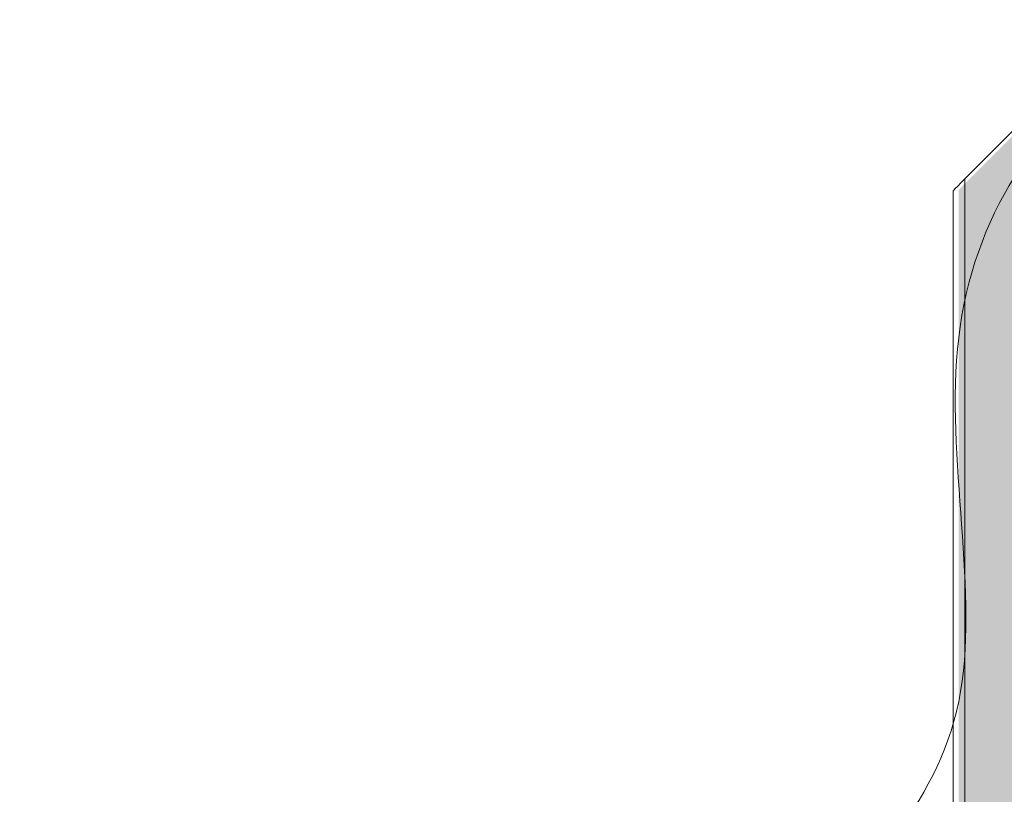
# Model space of a CAD drawing. Header units: inches. Extents: x -548 to 133, y -379 to 381.
# Tile 3 of 7: x -548 to -389, y 40 to 165. Entities that reach past the tile are written whole.
import ezdxf

# ---------------------------------------------------------------- set-up
doc = ezdxf.new("R2010")
doc.units = ezdxf.units.IN
doc.header["$LTSCALE"] = 48
doc.header["$MEASUREMENT"] = 0
doc.layers.add('None', color=7, linetype='Continuous', lineweight=5)

# ---------------------------------------------------------------- blocks, each defined once
blk = doc.blocks.new('Group')
at = {"layer": 'None', "linetype": 'Continuous', "lineweight": 0, "true_color": 0x404040, "transparency": 33554687}
h = blk.add_hatch(color=250, dxfattribs=at)
h.paths.add_polyline_path([(133.4671286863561, -105.4551965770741), (133.4671286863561, 74.07214717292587), (22.05377826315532, 74.07214717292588), (20.23061109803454, 74.03277377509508), (18.5924440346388, 73.71298325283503), (17.13927707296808, 73.11277560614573), (15.87111021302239, 72.23215083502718), (14.78794345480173, 71.07110893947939), (13.88977679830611, 69.62964991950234), (13.17661024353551, 67.90777377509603), (12.64844379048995, 65.9054805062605), (12.44438864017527, 66.30680575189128), (11.95334745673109, 67.26978035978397), (11.1753202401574, 68.79440432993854), (10.11030699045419, 70.88067766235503), (8.758307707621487, 73.52860035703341), (7.119322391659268, 76.73817241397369), (5.193351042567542, 80.50939383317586), (2.980393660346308, 84.84226461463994), (0.553611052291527, 89.57935705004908), (-2.013835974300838, 94.56324343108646), (-4.721947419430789, 99.7939237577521), (-7.570723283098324, 105.271398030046), (-10.56016356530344, 110.9956662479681), (-13.69026826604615, 116.9667284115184), (-16.96103738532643, 123.184584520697), (-20.37247092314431, 129.6492345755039), (-23.88798847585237, 136.2819647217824), (-27.47100963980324, 143.0040611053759), (-31.1215344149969, 149.8155237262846), (-34.83956280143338, 156.7163525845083), (-38.62509479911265, 163.7065476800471), (-42.47813040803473, 170.7861090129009), (-46.39866962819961, 177.9550365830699), (-50.38671245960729, 185.2133303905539), (-54.36909809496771, 192.4035627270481), (-58.27266572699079, 199.3683058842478), (-62.09741535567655, 206.107559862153), (-65.84334698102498, 212.6213246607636), (-69.5104606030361, 218.9096002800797), (-73.09875622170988, 224.9723867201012), (-76.60823383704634, 230.8096839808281), (-80.03889344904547, 236.4214920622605), (-82.05572955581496, 239.6891710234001), (-84.08336495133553, 242.9692090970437), (-86.12179963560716, 246.2616062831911), (-88.17103360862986, 249.5663625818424), (-90.23106687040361, 252.8834779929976), (-92.30189942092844, 256.2129525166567), (-94.38353126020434, 259.5547861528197), (-96.47596238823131, 262.9089789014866), (-98.5717519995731, 266.25517071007), (-100.6634592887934, 269.5730015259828), (-102.7510842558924, 272.8624713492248), (-104.8346269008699, 276.123580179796), (-106.914087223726, 279.3563280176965), (-108.9894652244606, 282.5607148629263), (-111.0607609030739, 285.7367407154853), (-113.1279742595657, 288.8844055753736), (-115.1873848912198, 291.9935294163), (-117.2352723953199, 295.0539322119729), (-119.2716367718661, 298.0656139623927), (-121.2964780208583, 301.028574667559), (-123.3097961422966, 303.9428143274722), (-125.311591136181, 306.808332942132), (-127.3018630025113, 309.6251305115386), (-129.2806117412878, 312.3932070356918), (-131.240396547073, 315.0922024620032), (-133.17377661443, 317.701756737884), (-135.0807519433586, 320.2218698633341), (-136.961322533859, 322.6525418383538), (-138.815488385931, 324.9937726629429), (-140.6432494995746, 327.2455623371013), (-142.44460587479, 329.4079108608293), (-144.219557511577, 331.4808182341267), (-144.8274735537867, 332.1845256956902), (-145.5145982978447, 332.9872717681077), (-146.280931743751, 333.8890564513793), (-147.1264738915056, 334.889879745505), (-148.0512247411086, 335.9897416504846), (-149.0551842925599, 337.1886421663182), (-150.1383525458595, 338.4865812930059), (-151.3007295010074, 339.8835590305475), (-152.5271934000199, 341.3440279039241), (-153.8026224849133, 342.8324404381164), (-155.1270167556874, 344.3487966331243), (-156.5003762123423, 345.893096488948), (-157.922700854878, 347.4653400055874), (-159.3939906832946, 349.0655271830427), (-160.914245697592, 350.6936580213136), (-162.4834658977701, 352.3497325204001), (-164.0940904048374, 354.0159769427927), (-165.7385583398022, 355.6746175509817), (-167.4168697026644, 357.3256543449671), (-169.129024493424, 358.9690873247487), (-170.8750227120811, 360.6049164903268), (-172.6548643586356, 362.2331418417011), (-174.4685494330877, 363.8537633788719), (-176.3160779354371, 365.4667811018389), (-178.1823281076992, 367.0366475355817), (-180.052178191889, 368.5278152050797), (-181.9256281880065, 369.9402841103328), (-183.8026780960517, 371.2740542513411), (-185.6833279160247, 372.5291256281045), (-187.5675776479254, 373.7054982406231), (-189.4554272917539, 374.8031720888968), (-191.3468768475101, 375.8221471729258), (-193.2123717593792, 376.7514875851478), (-195.0224795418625, 377.5801353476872), (-196.7772001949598, 378.3080904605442), (-198.4765337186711, 378.9353529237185), (-200.1204801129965, 379.4619227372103), (-201.7090393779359, 379.8877999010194), (-203.2422115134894, 380.2129844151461), (-204.7199965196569, 380.4374762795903), (-206.1455031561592, 380.5851556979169), (-207.5218401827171, 380.679902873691), (-208.8490075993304, 380.7217178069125), (-210.1270054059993, 380.7106004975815), (-211.3558336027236, 380.6465509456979), (-212.5354921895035, 380.5295691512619), (-213.6659811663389, 380.3596551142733), (-214.7473005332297, 380.1368088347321), (-215.781004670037, 379.8729704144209), (-216.7686479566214, 379.5800799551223), (-217.710230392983, 379.2581374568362), (-218.6057519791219, 378.9071429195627), (-219.4552127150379, 378.5270963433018), (-220.258612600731, 378.1179977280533), (-221.0159516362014, 377.6798470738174), (-221.7272298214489, 377.212644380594), (-222.395555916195, 376.7402698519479), (-223.0240386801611, 376.2866036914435), (-223.6126781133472, 375.8516458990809), (-224.1614742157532, 375.4353964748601), (-224.6704269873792, 375.037855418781), (-225.1395364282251, 374.6590227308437), (-225.568802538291, 374.2988984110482), (-225.9582253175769, 373.9574824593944), (-226.3413406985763, 373.5985303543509), (-226.7515625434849, 373.1857975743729), (-227.1888908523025, 372.7192841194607), (-227.6533256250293, 372.198989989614), (-228.1448668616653, 371.624915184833), (-228.6635145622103, 370.9970597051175), (-229.2092687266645, 370.3154235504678), (-229.7821293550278, 369.5800067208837), (-230.370434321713, 368.7871230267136), (-230.9625215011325, 367.9330862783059), (-231.5583908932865, 367.0178964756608), (-232.1580424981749, 366.0415536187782), (-232.7614763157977, 365.0040577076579), (-233.3686923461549, 363.9054087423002), (-233.9796905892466, 362.745606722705), (-234.5944710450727, 361.5246516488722), (-235.2072026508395, 360.2407004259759), (-235.8120543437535, 358.89190995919), (-236.4090261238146, 357.4782802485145), (-236.9981179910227, 355.9998112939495), (-237.5793299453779, 354.4565030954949), (-238.1526619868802, 352.8483556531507), (-238.7181141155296, 351.175368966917), (-239.2756863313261, 349.4375430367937), (-239.8137165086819, 347.6311916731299), (-240.3205425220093, 345.7526286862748), (-240.7961643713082, 343.8018540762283), (-241.2405820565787, 341.7788678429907), (-241.6537955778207, 339.6836699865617), (-242.0358049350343, 337.5162605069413), (-242.3866101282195, 335.2766394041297), (-242.7062111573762, 332.9648066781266), (-242.7813168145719, 332.3839947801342), (-242.8662567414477, 331.7259325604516), (-242.9610309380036, 330.9906200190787), (-243.0656394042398, 330.1780571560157), (-243.180082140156, 329.2882439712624), (-243.3043591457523, 328.3211804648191), (-243.4384704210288, 327.2768666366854), (-243.5824159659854, 326.1553024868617), (-243.7308878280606, 324.9647998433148), (-243.8785780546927, 323.713670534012), (-244.0254866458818, 322.4019145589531), (-244.1716136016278, 321.0295319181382), (-244.3169589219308, 319.5965226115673), (-244.4615226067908, 318.1028866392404), (-244.6053046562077, 316.5486240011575), (-244.7483050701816, 314.9337346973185), (-244.8878698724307, 313.2623746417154), (-245.0213450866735, 311.5386997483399), (-245.1487307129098, 309.762710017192), (-245.2700267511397, 307.9344054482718), (-245.3852332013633, 306.0537860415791), (-245.4943500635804, 304.120851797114), (-245.5973773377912, 302.1356027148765), (-245.6943150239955, 300.0980387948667), (-245.7798551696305, 298.0164718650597), (-245.8486898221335, 295.8992137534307), (-245.9008189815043, 293.7462644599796), (-245.9362426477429, 291.5576239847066), (-245.9549608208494, 289.3332923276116), (-245.9569735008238, 287.0732694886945), (-245.9422806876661, 284.7775554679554), (-245.9108823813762, 282.4461502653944), (-245.9968809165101, 275.2374914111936), (-248.8315570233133, 275.2374914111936), (-249.0946376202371, 275.2175955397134), (-249.3358854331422, 275.1579079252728), (-249.5553004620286, 275.0584285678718), (-249.7528827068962, 274.9191574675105), (-249.9286321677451, 274.7400946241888), (-250.0825488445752, 274.5212400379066), (-250.2146327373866, 274.2625937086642), (-250.3248838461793, 273.9641556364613), (-253.6868833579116, 252.9028153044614), (-255.9415627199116, 252.0508255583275), (-259.453545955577, 225.6988154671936), (-259.5088844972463, 210.5321488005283), (-258.4695575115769, 192.6441483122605), (-258.4695575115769, 164.9888138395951), (-262.9075457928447, 164.9694860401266), (-262.9075457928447, 160.6234777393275), (-265.2695453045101, 160.6234777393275), (-265.2695453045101, 156.3714839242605), (-323.6615537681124, 156.2768183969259), (-323.6635475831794, 159.1114945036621), (-369.3828672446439, 159.1114945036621), (-369.3828672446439, 156.2768183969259), (-377.7102191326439, 156.2768183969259), (-396.60820904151, 137.3788284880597), (-396.60820904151, 20.21348424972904), (-425.8995501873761, 20.21348424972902), (-425.8995501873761, 17.37881831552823), (-429.6788877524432, 17.37881831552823), (-429.6788877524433, 37.22147985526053), (-437.2382139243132, 37.22147985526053), (-437.2382139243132, 17.37881831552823), (-446.6869037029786, 17.37881831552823), (-446.6869037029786, 30.53481400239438), (-461.8049050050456, 30.53481400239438), (-466.5755348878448, 28.439487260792), (-471.7135557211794, 0.9381444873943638), (-491.2288958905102, 0.9381444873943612), (-491.2288958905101, -1.896521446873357), (-497.7835427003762, -1.896521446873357), (-497.7835427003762, -4.353186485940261), (-529.8368874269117, -4.353186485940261), (-529.8368874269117, -27.02985274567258), (-497.8995501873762, -27.02985274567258), (-497.8995501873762, -29.48718917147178), (-491.28553651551, -29.48718917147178), (-491.28553651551, -32.41652063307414), (-471.703545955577, -32.41652063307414), (-466.5755348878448, -59.91252283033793), (-461.8049050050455, -61.99118697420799), (-446.6869037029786, -61.99118697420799), (-446.7033793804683, -58.89071786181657), (-446.7151477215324, -56.20364463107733), (-446.7222087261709, -53.92996728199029), (-446.7245623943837, -52.06968581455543), (-446.7222087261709, -50.62280022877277), (-446.7151477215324, -49.58931052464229), (-446.7033793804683, -48.969216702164), (-446.6869037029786, -48.76251876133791), (-437.2382139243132, -48.76251876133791), (-437.2382139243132, -68.60519047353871), (-429.6788877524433, -68.60519047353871), (-429.6788877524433, -48.76251876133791), (-425.8995501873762, -48.76251876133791), (-425.8995501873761, -51.5971846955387), (-396.660210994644, -51.5971846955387), (-396.6639087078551, -51.87279943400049), (-396.6836688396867, -52.13064340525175), (-396.7194913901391, -52.37071660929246), (-396.771376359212, -52.59301904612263), (-396.8393237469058, -52.79755071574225), (-396.9233335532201, -52.98431161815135), (-397.0234057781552, -53.15330175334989), (-397.139540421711, -53.3045211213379), (-397.2009444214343, -53.37378687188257), (-397.292154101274, -53.47508349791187), (-397.4131694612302, -53.60841099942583), (-397.563990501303, -53.77376937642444), (-397.744617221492, -53.97115862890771), (-397.9550496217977, -54.20057875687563), (-398.1952877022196, -54.46202976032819), (-398.4653314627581, -54.75551163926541), (-398.7626203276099, -55.07271907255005), (-399.084593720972, -55.40534673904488), (-399.4312516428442, -55.75339463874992), (-399.8025940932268, -56.11686277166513), (-400.1986210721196, -56.49575113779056), (-400.6193325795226, -56.89005973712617), (-401.0647286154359, -57.29978856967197), (-401.5348091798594, -57.72493763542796), (-402.0282939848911, -58.16135427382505), (-402.5439027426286, -58.60488582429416), (-403.081635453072, -59.05553228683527), (-403.6414921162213, -59.51329366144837), (-404.2234727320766, -59.97816994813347), (-404.8275773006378, -60.45016114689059), (-405.4538058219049, -60.9292672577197), (-406.1021582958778, -61.41548828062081), (-406.7700741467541, -61.90051889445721), (-407.4549927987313, -62.3760537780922), (-408.1569142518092, -62.84209293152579), (-408.875838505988, -63.29863635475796), (-409.6117655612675, -63.74568404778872), (-410.3646954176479, -64.18323601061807), (-411.134628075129, -64.61129224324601), (-411.9215635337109, -65.02985274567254), (-412.2380172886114, -65.20405236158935), (-412.5408789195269, -65.39015104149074), (-412.8301484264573, -65.5881487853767), (-413.1058258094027, -65.79804559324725), (-413.367911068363, -66.01984146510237), (-413.6164042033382, -66.25353640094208), (-413.8513052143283, -66.49913040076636), (-414.0726141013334, -66.75662346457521), (-414.2817716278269, -67.02148565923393), (-414.4802185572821, -67.28918705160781), (-414.667954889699, -67.55972764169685), (-414.8449806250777, -67.83310742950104), (-415.0112957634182, -68.10932641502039), (-415.1669003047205, -68.38838459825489), (-415.3117942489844, -68.67028197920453), (-415.4459775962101, -68.95501855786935), (-415.5701707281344, -69.24032936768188), (-415.6850940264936, -69.52394944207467), (-415.7907474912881, -69.80587878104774), (-415.8871311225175, -70.08611738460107), (-415.9742449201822, -70.36466525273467), (-416.0520888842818, -70.64152238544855), (-416.1206630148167, -70.9166887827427), (-416.1799673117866, -71.19016444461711), (-416.231442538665, -71.45741943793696), (-416.2765294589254, -71.71392382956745), (-416.3152280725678, -71.95967761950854), (-416.3475383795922, -72.19468080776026), (-416.3734603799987, -72.41893339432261), (-416.3929940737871, -72.63243537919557), (-416.4061394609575, -72.83518676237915), (-416.41289654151, -73.02718754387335), (-416.4217720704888, -73.71834281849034), (-416.4293963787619, -74.79647783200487), (-416.435769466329, -76.26159258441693), (-416.4408913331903, -78.11368707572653), (-416.4447619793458, -80.35276130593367), (-416.4473814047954, -82.97881527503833), (-416.4487496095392, -85.99184898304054), (-416.4488665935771, -89.39186242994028), (-390.6955706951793, -89.39186242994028), (-390.6955706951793, -137.0145227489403), (-380.1788877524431, -147.5971846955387), (-384.3248838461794, -147.5971846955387), (-384.3248838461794, -154.2111983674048), (-383.3142230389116, -154.2111983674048), (-383.3142230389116, -161.8871830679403), (-383.2699038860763, -162.3329015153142), (-383.2032712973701, -162.7663906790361), (-383.1143252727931, -163.1876505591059), (-383.0030658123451, -163.5966811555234), (-382.8694929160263, -163.9934824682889), (-382.7136065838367, -164.3780544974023), (-382.5354068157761, -164.7503972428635), (-382.3348936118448, -165.1105107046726), (-382.4498272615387, -165.3377646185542), (-382.6163038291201, -165.6505179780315), (-382.834323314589, -166.0487707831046), (-383.1038857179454, -166.5325230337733), (-383.4249910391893, -167.1017747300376), (-383.7976392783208, -167.7565258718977), (-384.2218304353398, -168.4967764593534), (-384.6975645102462, -169.3225264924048), (-380.1942279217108, -171.9225224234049), (-382.5135638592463, -175.4938521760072), (-384.2389056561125, -174.5745203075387), (-389.4015440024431, -183.5171879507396), (-388.1822243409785, -184.2211877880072), (-479.1095518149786, -324.2165084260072), (-479.482991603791, -324.7243965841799), (-479.8066394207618, -325.3103881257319), (-480.0804952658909, -325.9744830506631), (-480.3045591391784, -326.7166813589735), (-480.4788310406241, -327.5369830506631), (-480.6033109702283, -328.4353881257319), (-480.6779989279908, -329.4118965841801), (-480.7028949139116, -330.4665084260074), (-480.7028949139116, -347.1831832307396), (-496.2615700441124, -373.8951786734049), (-494.6588682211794, -374.8985152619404), (-496.2615700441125, -377.6745162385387), (-494.6248919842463, -378.6198694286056), (-480.7028949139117, -354.5058557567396), (-480.6822243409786, -361.1711796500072), (-480.6691857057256, -362.3561625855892), (-480.5270628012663, -363.4817697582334), (-480.2558556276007, -364.5480011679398), (-479.855564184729, -365.5548568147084), (-479.326188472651, -366.5023366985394), (-478.6677284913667, -367.3904408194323), (-477.8801842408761, -368.2191691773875), (-476.9635557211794, -368.9885217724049), (-475.9682675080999, -369.6758774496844), (-474.9453952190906, -370.2589405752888), (-473.8949388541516, -370.7377111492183), (-472.8168984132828, -371.1121891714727), (-471.7112738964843, -371.382374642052), (-470.578065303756, -371.5482675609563), (-469.417272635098, -371.6098679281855), (-468.22889589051, -371.5671757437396), (-12.0415586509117, -371.5671757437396), (-10.93793367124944, -371.5859370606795), (-9.85405865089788, -371.4868865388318), (-8.78993358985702, -371.2700241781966), (-7.74555848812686, -370.9353499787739), (-6.7209333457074, -370.4828639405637), (-5.716058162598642, -369.9125660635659), (-4.730932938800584, -369.2244563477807), (-3.765557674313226, -368.418534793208), (-2.881640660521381, -367.5085482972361), (-2.140890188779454, -366.5079385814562), (-1.543306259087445, -365.4167056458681), (-1.088888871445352, -364.234849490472), (-0.7776380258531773, -362.9623701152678), (-0.6095537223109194, -361.5992675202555), (-0.5846359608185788, -360.145541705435), (-0.7028847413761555, -358.6011926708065), (-0.7028847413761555, -354.5058557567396), (13.21978371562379, -378.6198694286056), (14.85578021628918, -377.6745162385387), (13.25310891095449, -374.8985152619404), (14.88711159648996, -373.9478316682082), (-0.7028847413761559, -347.063839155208), (-0.7028847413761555, -329.2418583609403), (-0.7048230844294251, -328.640000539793), (-0.7556362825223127, -328.0424348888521), (-0.8553243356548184, -327.4491614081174), (-1.003887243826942, -326.8601800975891), (-1.201325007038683, -326.2754909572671), (-1.447637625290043, -325.6950939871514), (-1.74282509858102, -325.1189891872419), (-2.086887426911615, -324.5471765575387), (-3.833335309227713, -321.8562716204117), (-8.335679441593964, -314.9225542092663), (-15.59391982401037, -303.7460243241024), (-25.60805645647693, -288.3266819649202), (-38.37808933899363, -268.6645271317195), (-53.9040184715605, -244.7595598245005), (-72.1858438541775, -216.6117800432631), (-93.22356548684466, -184.2211877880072), (-92.003554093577, -183.5171879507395), (-97.20022971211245, -174.6438562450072), (-98.89155458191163, -175.4938521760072), (-101.2115619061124, -171.9225224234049), (-96.70822531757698, -169.3225264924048), (-99.10422141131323, -165.0445113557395), (-98.86672312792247, -164.7185661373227), (-98.66089128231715, -164.357724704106), (-98.48672587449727, -163.9619870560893), (-98.3442269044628, -163.5313531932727), (-98.23339437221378, -163.0658231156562), (-98.1542282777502, -162.5653968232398), (-98.10672862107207, -162.0300743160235), (-98.09089540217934, -161.4598555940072), (-98.09089540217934, -154.2111983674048), (-97.080885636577, -154.2111983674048), (-97.080885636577, -147.679846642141), (-101.1842181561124, -147.6798466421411), (-90.71021913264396, -137.0145227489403), (-90.71021913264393, -89.39186242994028), (-64.95689271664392, -89.39186242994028), (-64.97222271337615, -72.92584883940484), (-64.97825486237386, -71.81229769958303), (-65.14334939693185, -70.73430907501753), (-65.4675063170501, -69.69188296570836), (-65.95072562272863, -68.6850193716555), (-66.59300731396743, -67.71371829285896), (-67.39435139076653, -66.77797972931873), (-68.35475785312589, -65.87780368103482), (-69.47422670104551, -65.01319014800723), (-69.91905068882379, -64.70202684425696), (-70.3542745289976, -64.40366304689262), (-70.77989822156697, -64.11809875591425), (-71.19592176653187, -63.84533397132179), (-71.60234516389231, -63.58536869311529), (-71.99916841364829, -63.33820292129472), (-72.38639151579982, -63.10383665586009), (-72.7640144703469, -62.8822698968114), (-73.13837578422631, -62.66382035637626), (-73.51581396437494, -62.43880574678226), (-73.89632901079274, -62.2072260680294), (-74.27992092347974, -61.9690813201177), (-74.66658970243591, -61.72437150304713), (-75.0563353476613, -61.47309661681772), (-75.44915785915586, -61.21525666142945), (-75.84505723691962, -60.95085163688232), (-76.24720273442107, -60.67504039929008), (-76.65876360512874, -60.38298180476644), (-77.07973984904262, -60.07467585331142), (-77.51013146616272, -59.75012254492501), (-77.94993845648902, -59.4093218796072), (-78.39916082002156, -59.052273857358), (-78.8577985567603, -58.67897847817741), (-79.32585166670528, -58.28943574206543), (-79.80965865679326, -57.87396336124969), (-80.31555803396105, -57.42287904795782), (-80.84354979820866, -56.93618280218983), (-81.39363394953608, -56.41387462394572), (-81.96581048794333, -55.85595451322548), (-82.56007941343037, -55.26242247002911), (-83.17644072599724, -54.63327849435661), (-83.81489442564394, -53.96852258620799), (-83.84581311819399, -53.92864908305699), (-83.87819398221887, -53.88665384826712), (-83.91203701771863, -53.84253688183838), (-83.94734222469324, -53.79629818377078), (-83.98410960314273, -53.74793775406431), (-84.02233915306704, -53.69745559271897), (-84.06203087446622, -53.64485169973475), (-84.10318476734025, -53.59012607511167), (-84.14484252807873, -53.53322272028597), (-84.18604585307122, -53.47408563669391), (-84.22679474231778, -53.4127148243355), (-84.26708919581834, -53.34911028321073), (-84.30692921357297, -53.2832720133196), (-84.34631479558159, -53.21520001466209), (-84.38524594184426, -53.14489428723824), (-84.42372265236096, -53.07235483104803), (-84.4612657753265, -52.99755364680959), (-84.49739615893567, -52.92046273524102), (-84.53211380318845, -52.84108209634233), (-84.56541870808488, -52.75941173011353), (-84.5973108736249, -52.67545163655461), (-84.62779029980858, -52.58920181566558), (-84.65685698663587, -52.50066226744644), (-84.68451093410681, -52.40983299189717), (-84.70979383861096, -52.31665799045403), (-84.73174739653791, -52.22108126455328), (-84.75037160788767, -52.12310281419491), (-84.76566647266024, -52.02272263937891), (-84.77763199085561, -51.91994074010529), (-84.78626816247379, -51.81475711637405), (-84.79157498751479, -51.70717176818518), (-84.79355246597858, -51.5971846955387), (-47.94689312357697, -51.5971846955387), (-47.94689312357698, -48.76251876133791), (-34.71822491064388, -48.76251876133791), (-34.71822491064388, -44.03851973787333), (-23.79688905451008, -44.03851973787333), (-23.79688905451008, -37.4238550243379), (12.52244688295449, -37.4238550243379), (12.52244688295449, -96.00585575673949), (12.56933141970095, -97.01705189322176), (12.70165373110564, -97.97797794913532), (12.91941381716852, -98.88863392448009), (13.22261167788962, -99.74901981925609), (13.61124731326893, -100.5591356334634), (14.08532072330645, -101.3189813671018), (14.64483190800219, -102.0285570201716), (15.28978086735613, -102.6878625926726), (15.54648121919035, -102.9193659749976), (15.80095727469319, -103.1383779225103), (16.05320903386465, -103.3448984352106), (16.30323649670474, -103.5389275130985), (16.55103966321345, -103.7204651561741), (16.79661853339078, -103.8895113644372), (17.03997310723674, -104.0460661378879), (17.28110338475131, -104.1901294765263), (17.52016237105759, -104.3237260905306), (17.75730307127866, -104.4488806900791), (17.99252548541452, -104.5655932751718), (18.22582961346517, -104.6738638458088), (18.4572154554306, -104.77369240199), (18.68668301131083, -104.8650789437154), (18.91423228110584, -104.948023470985), (19.13986326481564, -105.0225259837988), (19.36365246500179, -105.0895988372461), (19.58567638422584, -105.1502543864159), (19.80593502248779, -105.2044926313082), (20.02442837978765, -105.2523135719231), (20.24115645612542, -105.2937172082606), (20.45611925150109, -105.3287035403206), (20.66931676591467, -105.3572725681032), (20.88074899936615, -105.3794242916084), (21.09056895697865, -105.3971834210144), (21.2989296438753, -105.4125746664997), (21.50583106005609, -105.4255980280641), (21.71127320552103, -105.4362535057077), (21.91525608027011, -105.4445410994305), (22.11777968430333, -105.4504608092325), (22.31884401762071, -105.4540126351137), (22.51844908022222, -105.4551965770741)])
h.paths.add_polyline_path([(-13.84437923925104, 91.12695076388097), (-13.03889081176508, 89.49011757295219), (-11.55308959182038, 86.51995104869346), (-9.386975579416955, 82.21645119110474), (-6.540548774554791, 76.57961800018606), (-3.013809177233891, 69.6094514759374), (1.193243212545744, 61.3059516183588), (6.080608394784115, 51.66911842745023), (11.64828636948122, 40.69895190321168), (11.64828636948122, 5.919614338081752), (-24.63171240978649, 5.919614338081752), (-24.63171240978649, 12.45028450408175), (-35.59238542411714, 12.45028450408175), (-35.59238542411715, 17.25761686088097), (-48.82105363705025, 17.25761686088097), (-48.82105363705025, 20.09228279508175), (-85.67104956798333, 20.09228279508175), (-85.67104956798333, 137.2576270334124), (-104.5690598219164, 156.1556169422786), (-119.6870611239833, 156.1556169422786), (-119.6870611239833, 179.399615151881), (-148.0337204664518, 179.399615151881), (-148.0337204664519, 156.2502824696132), (-217.0097133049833, 156.2502824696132), (-217.0097133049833, 160.5022762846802), (-219.343046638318, 160.5022762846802), (-219.343046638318, 164.8482845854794), (-223.0603724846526, 164.8482845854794), (-223.0603724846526, 192.6469499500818), (-222.0210454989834, 210.410947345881), (-222.0763840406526, 225.5776140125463), (-225.5023890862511, 251.9296241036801), (-227.843046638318, 252.7816138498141), (-231.2050461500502, 273.8429541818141), (-231.2951073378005, 274.1314428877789), (-231.4076269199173, 274.3822442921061), (-231.5426048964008, 274.5953583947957), (-231.700041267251, 274.7707851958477), (-231.8799360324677, 274.9085246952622), (-232.0822891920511, 275.0085768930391), (-232.3071007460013, 275.0709417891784), (-232.554370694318, 275.0956193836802), (-232.6498968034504, 275.0977379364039), (-232.7425969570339, 275.0997181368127), (-232.8324711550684, 275.1015599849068), (-232.9195193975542, 275.1032634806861), (-233.003741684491, 275.1048286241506), (-233.0851380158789, 275.1062554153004), (-233.1637083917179, 275.1075438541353), (-233.239452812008, 275.1086939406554), (-233.3140946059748, 275.1097336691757), (-233.3893571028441, 275.110691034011), (-233.4652403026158, 275.1115660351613), (-233.5417442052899, 275.1123586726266), (-233.6188688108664, 275.1130689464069), (-233.6966141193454, 275.1136968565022), (-233.7749801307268, 275.1142424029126), (-233.8539668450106, 275.1147055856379), (-233.9344359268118, 275.1151004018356), (-234.0172490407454, 275.1154408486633), (-234.1024061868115, 275.1157269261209), (-234.18990736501, 275.1159586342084), (-234.279752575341, 275.1161359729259), (-234.3719418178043, 275.1162589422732), (-234.4664750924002, 275.1163275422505), (-234.5633523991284, 275.1163417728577), (-234.6642970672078, 275.1163296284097), (-234.7710324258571, 275.1163191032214), (-234.8835584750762, 275.116310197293), (-235.0018752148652, 275.1163029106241), (-235.125982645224, 275.1162972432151), (-235.2558807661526, 275.1162931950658), (-235.3915695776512, 275.1162907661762), (-235.5330490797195, 275.1162899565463), (-235.5330490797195, 282.3249488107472), (-235.496536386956, 285.7573752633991), (-235.4236702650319, 289.3996558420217), (-235.3144507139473, 293.2517905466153), (-235.1688777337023, 297.3137793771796), (-234.9869513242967, 301.5856223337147), (-234.7686714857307, 306.0673194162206), (-234.5140382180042, 310.7588706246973), (-234.2230515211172, 315.6602759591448), (-234.0964874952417, 317.5335285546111), (-233.9485459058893, 319.3985370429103), (-233.7792267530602, 321.2553014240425), (-233.5885300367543, 323.1038216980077), (-233.3764557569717, 324.9440978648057), (-233.1430039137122, 326.7761299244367), (-232.8881745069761, 328.5999178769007), (-232.611967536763, 330.4154617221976), (-232.3161980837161, 332.2124919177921), (-232.0026812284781, 333.9807389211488), (-231.6714169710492, 335.7202027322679), (-231.3224053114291, 337.4308833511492), (-230.955646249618, 339.1127807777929), (-230.5711397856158, 340.7658950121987), (-230.1688859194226, 342.3902260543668), (-229.7488846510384, 343.9857739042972), (-229.3120435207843, 345.5474037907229), (-228.8592700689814, 347.0699809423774), (-228.3905642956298, 348.5535053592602), (-227.9059262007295, 349.9979770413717), (-227.4053557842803, 351.4033959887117), (-226.8888530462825, 352.7697622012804), (-226.3564179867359, 354.0970756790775), (-225.8080506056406, 355.3853364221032), (-225.2455659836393, 356.6242748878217), (-224.6707792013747, 357.8036215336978), (-224.0836902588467, 358.923376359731), (-223.4842991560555, 359.9835393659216), (-222.8726058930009, 360.9841105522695), (-222.2486104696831, 361.9250899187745), (-221.6123128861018, 362.806477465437), (-220.9637131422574, 363.6282731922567), (-220.3061884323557, 364.3901937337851), (-219.6431159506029, 365.0919557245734), (-218.9744956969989, 365.7335591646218), (-218.3003276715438, 366.3150040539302), (-217.6206118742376, 366.8362903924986), (-216.9353483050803, 367.2974181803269), (-216.2445369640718, 367.6983874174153), (-215.5481778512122, 368.0391981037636), (-214.8490580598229, 368.3308378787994), (-214.1499646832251, 368.5842943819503), (-213.4508977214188, 368.7995676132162), (-212.7518571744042, 368.9766575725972), (-212.0528430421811, 369.1155642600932), (-211.3538553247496, 369.2162876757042), (-210.6548940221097, 369.2788278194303), (-209.9559591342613, 369.3031846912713), (-209.2584442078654, 369.2948521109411), (-208.5637427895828, 369.2593238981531), (-207.8718548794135, 369.1966000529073), (-207.1827804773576, 369.1066805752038), (-206.4965195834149, 368.9895654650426), (-205.8130721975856, 368.8452547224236), (-205.1324383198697, 368.6737483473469), (-204.454617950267, 368.4750463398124), (-203.7823981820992, 368.2601363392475), (-203.1185661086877, 368.0400059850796), (-202.4631217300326, 367.8146552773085), (-201.8160650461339, 367.5840842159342), (-201.1773960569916, 367.3482928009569), (-200.5471147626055, 367.1072810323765), (-199.9252211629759, 366.8610489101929), (-199.3117152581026, 366.6095964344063), (-198.676104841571, 366.3290305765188), (-197.9878977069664, 365.9954583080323), (-197.2470938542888, 365.6088796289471), (-196.4536932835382, 365.169294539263), (-195.6076959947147, 364.6767030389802), (-194.7091019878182, 364.1311051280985), (-193.7579112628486, 363.532500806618), (-192.7541238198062, 362.8808900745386), (-191.705335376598, 362.1746192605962), (-190.6191416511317, 361.4120346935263), (-189.495542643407, 360.5931363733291), (-188.3345383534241, 359.7179243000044), (-187.1361287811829, 358.7863984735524), (-185.9003139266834, 357.798558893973), (-184.6270937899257, 356.7544055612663), (-183.3164683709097, 355.653938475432), (-181.9722355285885, 354.4963308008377), (-180.598193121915, 353.2807557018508), (-179.1943411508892, 352.0072131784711), (-177.7606796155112, 350.6757032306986), (-176.2972085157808, 349.2862258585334), (-174.8039278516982, 347.8387810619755), (-173.2808376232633, 346.3333688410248), (-171.7279378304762, 344.7699891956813), (-170.1528241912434, 343.1469884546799), (-168.5630924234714, 341.462712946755), (-166.9587425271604, 339.7171626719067), (-165.3397745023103, 337.910337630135), (-163.7061883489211, 336.0422378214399), (-162.0579840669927, 334.1128632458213), (-160.3951616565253, 332.1222139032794), (-158.7177211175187, 330.0702897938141), (-158.2412913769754, 329.4819977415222), (-157.6358775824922, 328.7357487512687), (-156.9014797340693, 327.8315428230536), (-156.0380978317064, 326.7693799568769), (-155.0457318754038, 325.5492601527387), (-153.9243818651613, 324.171183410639), (-152.6740478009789, 322.6351497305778), (-151.2947296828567, 320.9411591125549), (-149.8030453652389, 319.0895708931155), (-148.2156127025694, 317.0807444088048), (-146.5324316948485, 314.9146796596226), (-144.753502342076, 312.591376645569), (-142.8788246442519, 310.1108353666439), (-140.9083986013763, 307.4730558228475), (-138.8422242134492, 304.6780380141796), (-136.6803014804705, 301.7257819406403), (-134.430939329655, 298.6164672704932), (-132.1024466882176, 295.3502736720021), (-129.6948235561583, 291.9272011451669), (-127.2080699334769, 288.3472496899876), (-124.6421858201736, 284.6104193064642), (-121.9971712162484, 280.7167099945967), (-119.2730261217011, 276.6661217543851), (-116.4697505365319, 272.4586545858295), (-113.6039623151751, 268.0946678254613), (-110.6922793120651, 263.574520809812), (-107.7347015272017, 258.8982135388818), (-104.7312289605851, 254.0657460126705), (-101.6818616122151, 249.0771182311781), (-98.58659948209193, 243.9323301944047), (-95.44544257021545, 238.6313819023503), (-92.25839087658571, 233.1742733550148), (-91.5578311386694, 231.9669855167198), (-90.63615223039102, 230.3801218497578), (-89.49335415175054, 228.4136823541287), (-88.12943690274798, 226.0676670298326), (-86.54440048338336, 223.3420758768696), (-84.73824489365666, 220.2369088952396), (-82.71097013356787, 216.7521660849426), (-80.462576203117, 212.8878474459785), (-78.06295764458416, 208.7544419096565), (-75.58200900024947, 204.4624384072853), (-73.0197302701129, 200.011836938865), (-70.37612145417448, 195.4026375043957), (-67.6511825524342, 190.6348401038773), (-64.84491356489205, 185.7084447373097), (-61.95731449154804, 180.6234514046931), (-58.98838533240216, 175.3798601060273), (-55.9730733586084, 170.0329153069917), (-52.94632584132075, 164.6378614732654), (-49.90814278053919, 159.1946986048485), (-46.85852417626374, 153.7034267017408), (-43.79747002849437, 148.1640457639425), (-40.72498033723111, 142.5765557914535), (-37.64105510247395, 136.9409567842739), (-34.54569432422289, 131.2572487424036), (-31.50879254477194, 125.6359205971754), (-28.60024430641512, 120.1874612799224), (-25.82004960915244, 114.9118707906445), (-23.1682084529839, 109.8091491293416), (-20.64472083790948, 104.8792962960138), (-18.2495867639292, 100.1223122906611), (-15.98280623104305, 95.53819711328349)])
blk.add_hatch(color=250, dxfattribs=at).paths.add_polyline_path([(-397.4860011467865, 137.2586137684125), (-397.4033188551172, 137.3406246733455), (-397.1593409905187, 137.5852942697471), (-396.7639959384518, 137.9799475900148), (-396.2346583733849, 138.5086137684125), (-395.5953354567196, 139.1479570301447)])
at = {"layer": 'None', "color": 7, "linetype": 'Continuous', "lineweight": 5, "transparency": 33554687}
for p, q in [((-387.091307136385, 147.6519446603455), (-395.5953354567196, 139.1479570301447)), ((-395.5953354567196, 139.1479570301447), (-395.5953354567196, 17.25861376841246)), ((-397.4860011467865, 17.25861376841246), (-397.4860011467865, 137.2586137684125))]:
    blk.add_line(p, q, dxfattribs=at)
at = {"layer": 'None', "color": 7, "linetype": 'Continuous', "lineweight": 5, "transparency": 33554687, "flags": 128}
blk.add_lwpolyline([(-397.4860011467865, 137.2586137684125), (-397.4033188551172, 137.3406246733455), (-397.1593409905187, 137.5852942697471), (-396.7639959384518, 137.9799475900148), (-396.2346583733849, 138.5086137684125), (-395.5953354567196, 139.1479570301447)], dxfattribs=at)
at = {"layer": 'None', "color": 7, "linetype": 'Continuous', "lineweight": 5, "transparency": 33554687}
blk.add_open_spline([(133.4671286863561, -105.4551965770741), (133.4671286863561, -15.69152470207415), (133.4671286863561, 74.07214717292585), (77.76045347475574, 74.07214717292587), (22.05377826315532, 74.07214717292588), (14.39110939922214, 74.47548783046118), (12.64844379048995, 65.9054805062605), (12.40619525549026, 66.38748276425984), (-6.445407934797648, 103.29704646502), (-34.29953391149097, 156.0014226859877), (-66.47389100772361, 214.42523809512), (-80.03889344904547, 236.4214920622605), (-88.08463929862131, 249.4674896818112), (-104.8672854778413, 276.3504681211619), (-121.38866304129, 301.4183430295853), (-137.1725604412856, 323.3680710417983), (-144.219557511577, 331.4808182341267), (-146.492804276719, 334.0975708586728), (-156.1086547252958, 345.6695472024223), (-168.8582770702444, 359.0299178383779), (-183.7738788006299, 371.9036443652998), (-191.3468768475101, 375.8221471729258), (-198.9196307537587, 379.7408941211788), (-210.5203622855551, 381.1340584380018), (-218.9742387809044, 379.1395592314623), (-224.4802208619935, 375.2857295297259), (-225.9582253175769, 373.9574824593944), (-227.4364739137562, 372.629235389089), (-232.1277847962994, 366.5307780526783), (-237.0611572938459, 356.518525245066), (-241.4902153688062, 342.3565608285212), (-242.7062111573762, 332.9648066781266), (-242.9869652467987, 330.7960597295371), (-244.1778666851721, 321.5145452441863), (-245.318743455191, 308.3529241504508), (-246.0698865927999, 291.8431534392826), (-245.9108823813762, 282.4461502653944), (-245.9538816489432, 278.8418208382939), (-245.9968809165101, 275.2374914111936), (-247.4142189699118, 275.2374914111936), (-249.927544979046, 275.2374914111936), (-250.3248838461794, 273.9641556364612), (-252.0058836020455, 263.4334854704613), (-253.6868833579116, 252.9028153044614), (-254.8142230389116, 252.4768204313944), (-255.9415627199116, 252.0508255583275), (-257.6975543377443, 238.8748205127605), (-259.453545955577, 225.6988154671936), (-259.4812152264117, 218.1154821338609), (-259.5088844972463, 210.5321488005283), (-258.9892210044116, 201.5881485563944), (-258.4695575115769, 192.6441483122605), (-258.4695575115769, 178.8164810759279), (-258.4695575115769, 164.9888138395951), (-260.6885516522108, 164.9791499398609), (-262.9075457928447, 164.9694860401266), (-262.9075457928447, 162.7964818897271), (-262.9075457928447, 160.6234777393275), (-264.0885455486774, 160.6234777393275), (-265.2695453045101, 160.6234777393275), (-265.2695453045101, 158.497480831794), (-265.2695453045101, 156.3714839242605), (-294.4655495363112, 156.3241511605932), (-323.6615537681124, 156.2768183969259), (-323.6625506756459, 157.694156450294), (-323.6635475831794, 159.1114945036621), (-346.5232074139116, 159.1114945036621), (-369.3828672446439, 159.1114945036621), (-369.3828672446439, 157.694156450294), (-369.3828672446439, 156.2768183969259), (-373.5465431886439, 156.2768183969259), (-377.7102191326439, 156.2768183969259), (-387.1592140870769, 146.8278234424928), (-396.60820904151, 137.3788284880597), (-396.60820904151, 78.79615636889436), (-396.60820904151, 20.21348424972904), (-411.253879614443, 20.21348424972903), (-425.8995501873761, 20.21348424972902), (-425.8995501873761, 18.79615128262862), (-425.8995501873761, 17.37881831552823), (-427.7892189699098, 17.37881831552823), (-429.6788877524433, 17.37881831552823), (-429.6788877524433, 27.30014908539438), (-429.6788877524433, 37.22147985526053), (-433.4585508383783, 37.22147985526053), (-437.2382139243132, 37.22147985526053), (-437.2382139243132, 27.30014908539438), (-437.2382139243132, 17.37881831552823), (-441.9625588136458, 17.37881831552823), (-446.6869037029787, 17.37881831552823), (-446.6869037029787, 23.9568161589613), (-446.6869037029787, 30.53481400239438), (-454.2459043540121, 30.53481400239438), (-461.8049050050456, 30.53481400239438), (-464.1902199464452, 29.4871506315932), (-466.5755348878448, 28.439487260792), (-469.1445453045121, 14.68881587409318), (-471.7135557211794, 0.9381444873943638), (-481.4712258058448, 0.9381444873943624), (-491.2288958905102, 0.9381444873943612), (-491.2288958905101, -0.479188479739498), (-491.2288958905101, -1.896521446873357), (-494.5062192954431, -1.896521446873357), (-497.7835427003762, -1.896521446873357), (-497.7835427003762, -3.124853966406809), (-497.7835427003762, -4.353186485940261), (-513.8102150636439, -4.353186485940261), (-529.8368874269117, -4.353186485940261), (-529.8368874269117, -15.69151961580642), (-529.8368874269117, -27.02985274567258), (-513.8682188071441, -27.02985274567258), (-497.8995501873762, -27.02985274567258), (-497.8995501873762, -28.25852095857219), (-497.8995501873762, -29.48718917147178), (-494.5925433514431, -29.48718917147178), (-491.28553651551, -29.48718917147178), (-491.28553651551, -30.95185490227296), (-491.28553651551, -32.41652063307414), (-481.4945412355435, -32.41652063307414), (-471.703545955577, -32.41652063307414), (-469.1395404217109, -46.16452173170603), (-466.5755348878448, -59.91252283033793), (-464.1902199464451, -60.95185490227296), (-461.8049050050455, -61.99118697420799), (-454.2459043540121, -61.99118697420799), (-446.6869037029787, -61.99118697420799), (-446.7622210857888, -48.76251876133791), (-441.9625588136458, -48.76251876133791), (-437.2382139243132, -48.76251876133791), (-437.2382139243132, -58.68385461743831), (-437.2382139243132, -68.60519047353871), (-433.4585508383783, -68.60519047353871), (-429.6788877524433, -68.60519047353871), (-429.6788877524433, -58.68385461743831), (-429.6788877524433, -48.76251876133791), (-427.7892189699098, -48.76251876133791), (-425.8995501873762, -48.76251876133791), (-425.8995501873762, -50.1798517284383), (-425.8995501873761, -51.5971846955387), (-411.2798805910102, -51.5971846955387), (-396.660210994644, -51.5971846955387), (-396.6428770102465, -52.73518518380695), (-397.139540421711, -53.3045211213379), (-397.3255450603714, -53.51752237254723), (-399.6051178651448, -55.99350090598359), (-403.4645004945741, -59.45637436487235), (-408.7398160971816, -63.37460219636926), (-411.9215635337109, -65.02985274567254), (-413.2145628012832, -65.70285308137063), (-414.9306654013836, -67.8103938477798), (-415.9612897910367, -70.09964326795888), (-416.3986448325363, -72.28068562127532), (-416.4509010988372, -75.01784916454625), (-416.448866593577, -89.39186242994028), (-403.5722186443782, -89.39186242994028), (-390.6955706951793, -89.39186242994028), (-390.6955706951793, -113.2031925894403), (-390.6955706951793, -137.0145227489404), (-385.4372292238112, -142.3058537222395), (-380.1788877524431, -147.5971846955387), (-382.2518857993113, -147.5971846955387), (-384.3248838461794, -147.5971846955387), (-384.3248838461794, -150.9041915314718), (-384.3248838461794, -154.2111983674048), (-383.8195534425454, -154.2111983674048), (-383.3142230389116, -154.2111983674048), (-383.3142230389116, -158.0491907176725), (-383.3142230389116, -161.8871830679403), (-383.181573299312, -163.6945154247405), (-382.3348936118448, -165.1105107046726), (-382.6915423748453, -165.8485274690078), (-384.6975645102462, -169.3225264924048), (-382.4458962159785, -170.6225244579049), (-380.1942279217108, -171.9225224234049), (-381.3538958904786, -173.7081872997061), (-382.5135638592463, -175.4938521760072), (-383.3762347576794, -175.034186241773), (-384.2389056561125, -174.5745203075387), (-386.8202248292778, -179.0458541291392), (-389.4015440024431, -183.5171879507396), (-388.7918841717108, -183.8691878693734), (-388.1822243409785, -184.2211877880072), (-433.6458880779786, -254.2188481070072), (-479.1095518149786, -324.2165084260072), (-480.7028949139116, -326.0918542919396), (-480.7028949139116, -338.8248458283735), (-480.7028949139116, -347.1831832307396), (-488.482232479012, -360.5391809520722), (-496.2615700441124, -373.8951786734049), (-495.4602191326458, -374.3968469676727), (-494.6588682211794, -374.8985152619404), (-495.4602191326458, -376.2865157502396), (-496.2615700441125, -377.6745162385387), (-495.4432310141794, -378.1471928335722), (-494.6248919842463, -378.6198694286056), (-487.663893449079, -366.5628625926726), (-480.7028949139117, -354.5058557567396), (-480.6925596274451, -357.8385177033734), (-480.6822243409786, -361.1711796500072), (-480.888238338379, -366.0298629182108), (-476.9635557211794, -368.9885217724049), (-473.0375710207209, -371.9465295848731), (-468.22889589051, -371.5671757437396), (-240.1352272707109, -371.5671757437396), (-12.0415586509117, -371.5671757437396), (-7.587558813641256, -371.877844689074), (-3.765557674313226, -368.418534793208), (0.05644346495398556, -364.9598352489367), (-0.7028847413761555, -358.6011926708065), (-0.7028847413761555, -356.5535242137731), (-0.7028847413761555, -354.5058557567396), (6.258449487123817, -366.5628625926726), (13.21978371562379, -378.6198694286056), (14.03778196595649, -378.1471928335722), (14.85578021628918, -377.6745162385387), (14.05444456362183, -376.2865157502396), (13.25310891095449, -374.8985152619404), (14.07011025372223, -374.4231734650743), (14.88711159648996, -373.9478316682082), (7.092113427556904, -360.5058354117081), (-0.7028847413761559, -347.063839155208), (-0.7028847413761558, -338.1528487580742), (-0.7028847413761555, -329.2418583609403), (-0.6128884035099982, -326.8258427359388), (-2.086887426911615, -324.5471765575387), (-3.5608864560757, -322.2691817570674), (-93.22356548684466, -184.2211877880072), (-92.61355979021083, -183.8691878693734), (-92.003554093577, -183.5171879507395), (-94.60189190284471, -179.0805220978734), (-97.20022971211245, -174.6438562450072), (-98.04589214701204, -175.0688542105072), (-98.89155458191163, -175.4938521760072), (-100.051558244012, -173.7081872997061), (-101.2115619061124, -171.9225224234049), (-98.95989361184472, -170.6225244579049), (-96.70822531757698, -169.3225264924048), (-97.9062233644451, -167.1835189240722), (-99.10422141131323, -165.0445113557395), (-98.09089540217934, -163.8105229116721), (-98.09089540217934, -157.835526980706), (-98.09089540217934, -154.2111983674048), (-97.58589051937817, -154.2111983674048), (-97.080885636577, -154.2111983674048), (-97.080885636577, -150.945522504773), (-97.080885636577, -147.679846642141), (-99.1325518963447, -147.679846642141), (-101.1842181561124, -147.6798466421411), (-95.94721864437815, -142.3471846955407), (-90.71021913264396, -137.0145227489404), (-90.71021913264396, -113.2031925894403), (-90.71021913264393, -89.39186242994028), (-77.83355592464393, -89.39186242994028), (-64.95689271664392, -89.39186242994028), (-64.96455771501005, -81.15885563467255), (-64.97222271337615, -72.92584883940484), (-64.6782265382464, -68.40051924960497), (-69.47422670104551, -65.01319014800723), (-71.27272294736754, -63.74293792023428), (-74.25530599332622, -62.02160187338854), (-77.434808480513, -59.88010140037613), (-81.21689485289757, -56.69877008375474), (-83.81489442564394, -53.96852258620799), (-83.93564485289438, -53.81327203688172), (-84.2707246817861, -53.3669801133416), (-84.57672062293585, -52.77772954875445), (-84.79230124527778, -52.04193643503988), (-84.79355246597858, -51.5971846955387), (-66.37022279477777, -51.5971846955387), (-47.94689312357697, -51.5971846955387), (-47.94689312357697, -50.1798517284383), (-47.94689312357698, -48.76251876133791), (-41.33255901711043, -48.76251876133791), (-34.71822491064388, -48.76251876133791), (-34.71822491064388, -46.40051924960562), (-34.71822491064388, -44.03851973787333), (-29.25755698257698, -44.03851973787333), (-23.79688905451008, -44.03851973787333), (-23.79688905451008, -40.73118738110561), (-23.79688905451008, -37.4238550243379), (-5.637221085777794, -37.4238550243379), (12.52244688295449, -37.4238550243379), (12.52244688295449, -66.71485539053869), (12.52244688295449, -96.00585575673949), (12.53910948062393, -100.1511804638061), (15.28978086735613, -102.6878625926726), (16.32103086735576, -103.6388589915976), (18.24117590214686, -104.741399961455), (20.03855062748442, -105.3036520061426), (21.72294737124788, -105.4551965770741), (77.9927888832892, -105.4551965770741), (133.4671286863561, -105.4551965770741)], degree=2, knots=[0, 0, 0, 0.5116947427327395, 0.5116947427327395, 0.829248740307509, 0.829248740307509, 0.8729899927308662, 0.8729899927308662, 0.8756881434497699, 0.8783862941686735, 0.8810844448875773, 0.883782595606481, 0.883782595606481, 0.8853828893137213, 0.8869831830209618, 0.8885834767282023, 0.8901837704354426, 0.8901837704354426, 0.89069996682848, 0.8912161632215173, 0.8917323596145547, 0.892248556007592, 0.892248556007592, 0.8927647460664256, 0.8932809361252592, 0.8937971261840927, 0.8943133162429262, 0.8943133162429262, 0.8948295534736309, 0.8953457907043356, 0.8958620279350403, 0.896378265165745, 0.896378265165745, 0.8964974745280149, 0.8966166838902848, 0.8967358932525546, 0.8968551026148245, 0.8968551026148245, 0.8969008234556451, 0.8969008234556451, 0.896918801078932, 0.8969327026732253, 0.8969327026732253, 0.8970438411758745, 0.8970438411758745, 0.897056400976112, 0.897056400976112, 0.8971949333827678, 0.8971949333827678, 0.8972739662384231, 0.8972739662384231, 0.8973673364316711, 0.8973673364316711, 0.8975114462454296, 0.8975114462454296, 0.8975345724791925, 0.8975345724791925, 0.897557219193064, 0.897557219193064, 0.8975695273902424, 0.8975695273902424, 0.8975916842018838, 0.8975916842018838, 0.8978959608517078, 0.8978959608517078, 0.8979107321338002, 0.8979107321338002, 0.8981489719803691, 0.8981489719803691, 0.8981637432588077, 0.8981637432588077, 0.8982071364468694, 0.8982071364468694, 0.8983464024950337, 0.8983464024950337, 0.8989569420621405, 0.8989569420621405, 0.8991095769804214, 0.8991095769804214, 0.8991243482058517, 0.8991243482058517, 0.8991440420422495, 0.8991440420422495, 0.8992474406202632, 0.8992474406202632, 0.899286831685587, 0.899286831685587, 0.8993902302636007, 0.8993902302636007, 0.8994394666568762, 0.8994394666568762, 0.8995080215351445, 0.8995080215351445, 0.8995868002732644, 0.8995868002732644, 0.899613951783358, 0.899613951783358, 0.8997597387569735, 0.8997597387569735, 0.8998614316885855, 0.8998614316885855, 0.899876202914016, 0.899876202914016, 0.8999103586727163, 0.8999103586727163, 0.8999231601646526, 0.8999231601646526, 0.9000901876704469, 0.9000901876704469, 0.9002083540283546, 0.9002083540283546, 0.9003747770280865, 0.9003747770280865, 0.9003875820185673, 0.9003875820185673, 0.900422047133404, 0.900422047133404, 0.9004373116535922, 0.9004373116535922, 0.9005393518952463, 0.9005393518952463, 0.9006851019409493, 0.9006851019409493, 0.9007122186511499, 0.9007122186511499, 0.9007909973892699, 0.9007909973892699, 0.9009288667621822, 0.9095768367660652, 0.9095768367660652, 0.9277379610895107, 0.9277379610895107, 0.934656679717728, 0.934656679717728, 0.9528178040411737, 0.9528178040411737, 0.9562768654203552, 0.9562768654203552, 0.9588713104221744, 0.9588713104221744, 0.9856327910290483, 0.9856327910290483, 0.9877161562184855, 0.9877161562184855, 0.9884959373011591, 0.9892757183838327, 0.9900554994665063, 0.99083528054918, 0.99083528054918, 0.9911522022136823, 0.9914691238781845, 0.9917860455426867, 0.9921029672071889, 0.9929480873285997, 0.9929480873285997, 0.9937051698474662, 0.9937051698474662, 0.9951051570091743, 0.9951051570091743, 0.9955437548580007, 0.9955437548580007, 0.9956656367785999, 0.9956656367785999, 0.9958600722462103, 0.9958600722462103, 0.9958897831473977, 0.9958897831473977, 0.9961154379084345, 0.9961154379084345, 0.9962219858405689, 0.9962219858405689, 0.9962749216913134, 0.9962749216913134, 0.9963092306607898, 0.9963092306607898, 0.9963373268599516, 0.9963373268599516, 0.9963502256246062, 0.9963502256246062, 0.9964183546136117, 0.9964183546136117, 0.9964276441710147, 0.9964276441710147, 0.9975290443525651, 0.9975290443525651, 0.9975615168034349, 0.9976235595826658, 0.9976235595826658, 0.99773829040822, 0.99773829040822, 0.9977453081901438, 0.9977453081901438, 0.9977572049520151, 0.9977572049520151, 0.9977642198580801, 0.9977642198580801, 0.9978675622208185, 0.9978675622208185, 0.997892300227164, 0.997892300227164, 0.9979283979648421, 0.9979283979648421, 0.997964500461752, 0.997964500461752, 0.9996716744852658, 0.9996716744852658, 0.9997050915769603, 0.9997050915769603, 0.9997385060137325, 0.9997385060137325, 0.999749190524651, 0.999749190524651, 0.9998218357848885, 0.9998218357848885, 0.9998267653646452, 0.9998267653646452, 0.9998351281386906, 0.9998351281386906, 0.9998400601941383, 0.9998400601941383, 0.9999211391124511, 0.9999211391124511, 0.9999676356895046, 0.9999676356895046, 0.9999802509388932, 0.9999802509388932, 0.9999928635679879, 0.9999928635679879, 0.9999929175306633, 0.9999929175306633, 0.9999933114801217, 0.9999933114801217, 0.9999933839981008, 0.9999933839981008, 0.9999935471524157, 0.9999935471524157, 0.99999374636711, 0.99999374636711, 0.9999939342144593, 0.9999939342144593, 0.9999940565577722, 0.9999942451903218, 0.9999942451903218, 0.9999942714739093, 0.9999942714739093, 0.9999944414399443, 0.9999944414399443, 0.9999945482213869, 0.9999945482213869, 0.9999949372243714, 0.9999949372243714, 0.9999961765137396, 0.9999961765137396, 0.9999968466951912, 0.9999968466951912, 0.9999972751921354, 0.9999972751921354, 0.9999975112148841, 0.9999975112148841, 0.999997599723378, 0.999997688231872, 0.9999977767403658, 0.9999978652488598, 0.9999978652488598, 0.9999978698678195, 0.9999978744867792, 0.9999978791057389, 0.9999978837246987, 0.9999978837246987, 0.99999807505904, 0.99999807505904, 0.9999980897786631, 0.9999980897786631, 0.9999981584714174, 0.9999981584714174, 0.999998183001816, 0.999998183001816, 0.9999982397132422, 0.9999982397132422, 0.9999982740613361, 0.9999982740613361, 0.9999984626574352, 0.9999984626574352, 0.9999987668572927, 0.9999987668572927, 0.9999988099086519, 0.9999988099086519, 0.9999988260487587, 0.9999988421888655, 0.9999988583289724, 0.9999988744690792, 1, 1, 1], dxfattribs=at)

msp = doc.modelspace()

# ---------------------------------------------------------------- block references
at = {"layer": 'None', "color": 7, "transparency": 33554687}
msp.add_blockref('Group', (0, 0), dxfattribs=at)

doc.saveas('drawing.dxf')
